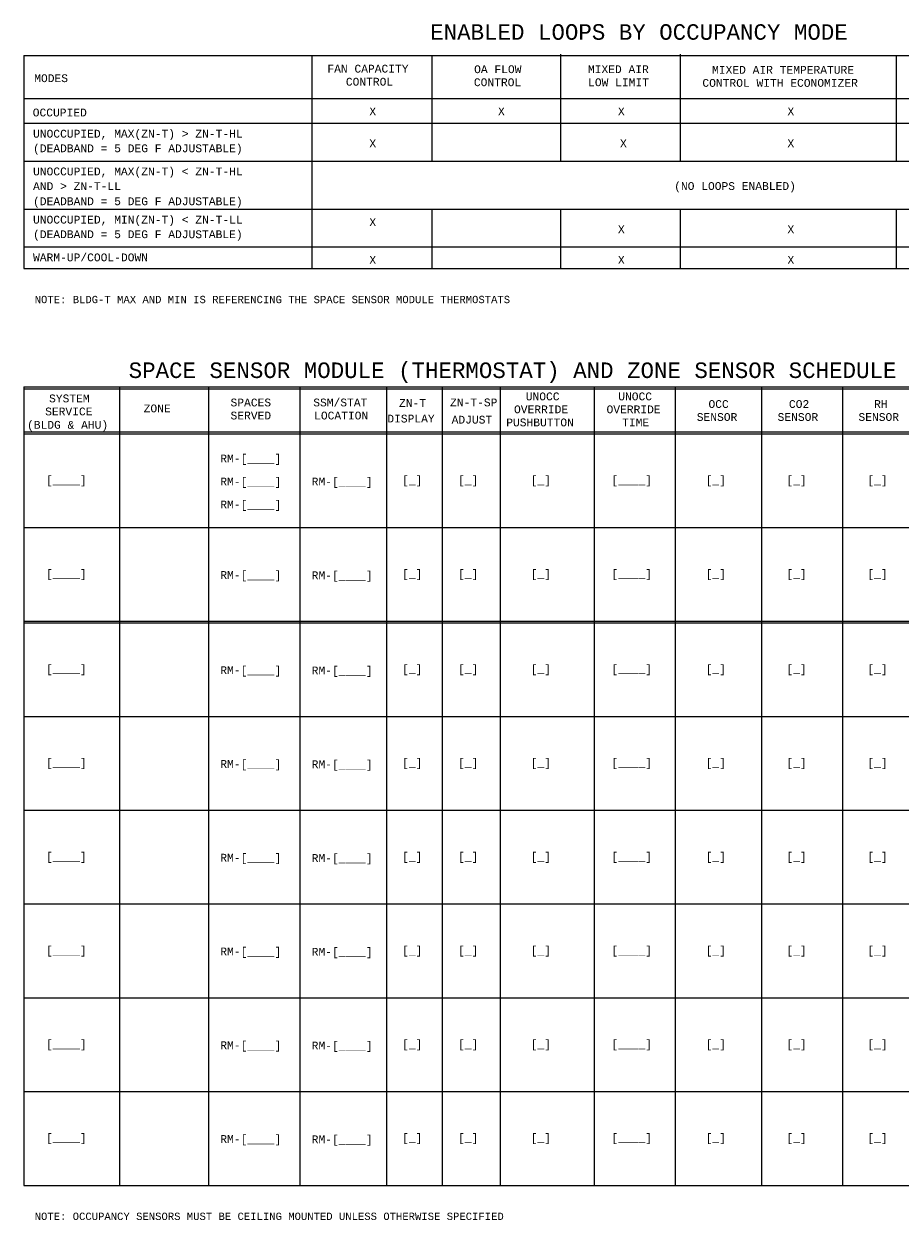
# Model space of a CAD drawing. Header units: inches. Extents: x 11 to 31.4, y 16.5 to 31.8.
# Tile 1 of 2: x 11 to 22.2, y 16.5 to 31.8. Entities that reach past the tile are written whole.
import ezdxf
from ezdxf.enums import TextEntityAlignment as Align

# ---------------------------------------------------------------- set-up
doc = ezdxf.new("R2010")
doc.units = ezdxf.units.IN
doc.header["$MEASUREMENT"] = 0
doc.layers.add('M-ANNO-TEXT', color=2, linetype='Continuous', lineweight=30)
doc.layers.add('M-DIAG-GRPH', color=6, linetype='Continuous', lineweight=13)
doc.styles.add('CONTROLTXT', font='monotxt.shx')

msp = doc.modelspace()

# ---------------------------------------------------------------- linework, layer by layer
at = {"layer": 'M-DIAG-GRPH'}
for p, q in [((11.021, 31.425), (28.552, 31.425)), ((11.021, 31.425), (11.021, 28.698)), ((14.706, 31.425), (14.706, 28.698)), ((16.241, 31.425), (16.241, 30.073)), ((17.888, 31.442), (17.888, 30.073)), ((19.423, 31.442), (19.423, 30.073)), ((22.188, 31.425), (22.188, 30.073)), ((11.021, 30.874), (28.552, 30.874)), ((13.383, 30.874), (14.492, 30.874)), ((11.021, 30.557), (28.552, 30.557)), ((11.021, 30.073), (28.552, 30.073)), ((11.021, 29.457), (28.552, 29.457)), ((16.241, 29.457), (16.241, 28.698)), ((17.888, 29.457), (17.888, 28.698)), ((19.423, 29.457), (19.423, 28.698)), ((22.188, 29.457), (22.188, 28.698)), ((11.021, 28.974), (28.552, 28.974)), ((11.021, 28.698), (28.552, 28.698)), ((11.021, 27.185), (25.366, 27.185)), ((11.021, 27.185), (11.021, 16.965)), ((11.021, 27.16), (25.366, 27.16)), ((12.243, 27.185), (12.243, 16.965)), ((13.383, 27.185), (13.383, 16.965)), ((14.554, 27.185), (14.554, 16.965)), ((15.662, 27.185), (15.662, 16.965)), ((16.377, 27.185), (16.377, 16.965)), ((17.116, 27.185), (17.116, 16.965)), ((18.321, 27.185), (18.321, 16.965)), ((19.356, 27.185), (19.356, 16.965)), ((20.464, 27.185), (20.464, 16.965)), ((21.499, 27.185), (21.499, 16.965)), ((11.021, 26.609), (25.366, 26.609)), ((11.021, 26.584), (22.189, 26.584)), ((13.383, 26.609), (14.492, 26.609)), ((21.499, 26.584), (25.366, 26.584)), ((11.021, 25.384), (25.366, 25.384)), ((13.383, 25.384), (14.492, 25.384)), ((11.021, 24.184), (25.366, 24.184)), ((11.021, 24.166), (25.366, 24.166)), ((11.021, 22.966), (25.366, 22.966)), ((11.021, 21.766), (25.366, 21.766)), ((11.021, 20.566), (25.366, 20.566)), ((11.021, 19.366), (25.366, 19.366)), ((11.021, 18.166), (25.366, 18.166)), ((11.021, 16.965), (25.366, 16.965))]:
    msp.add_line(p, q, dxfattribs=at)

# ---------------------------------------------------------------- texts
at = {"layer": 'M-ANNO-TEXT', "style": 'CONTROLTXT'}
for s, height, p in [('ENABLED LOOPS BY OCCUPANCY MODE', 0.19922, (16.222, 31.626)), ('FAN CAPACITY', 0.1, (14.906, 31.206)), ('OA FLOW', 0.1, (16.784, 31.199)), ('MIXED AIR', 0.1, (18.241, 31.199)), ('MIXED AIR TEMPERATURE', 0.1, (19.83, 31.191)), ('MODES', 0.1, (11.153, 31.084)), ('CONTROL', 0.1, (15.142, 31.039)), ('CONTROL', 0.1, (16.781, 31.032)), ('LOW LIMIT', 0.1, (18.243, 31.032)), ('CONTROL WITH ECONOMIZER', 0.1, (19.706, 31.024)), ('OCCUPIED', 0.1, (11.134, 30.645)), ('X', 0.1, (15.443, 30.659)), ('X', 0.1, (17.09, 30.659)), ('X', 0.1, (18.625, 30.659)), ('X', 0.1, (20.795, 30.659)), ('UNOCCUPIED, MAX(ZN-T) > ZN-T-HL', 0.1, (11.138, 30.374)), ('X', 0.1, (15.443, 30.25)), ('X', 0.1, (18.652, 30.25)), ('X', 0.1, (20.795, 30.25)), ('(DEADBAND = 5 DEG F ADJUSTABLE)', 0.1, (11.138, 30.187)), ('UNOCCUPIED, MAX(ZN-T) < ZN-T-HL', 0.1, (11.138, 29.891)), ('AND > ZN-T-LL', 0.1, (11.138, 29.703)), ('(NO LOOPS ENABLED)', 0.1, (19.345, 29.704)), ('(DEADBAND = 5 DEG F ADJUSTABLE)', 0.1, (11.138, 29.509)), ('UNOCCUPIED, MIN(ZN-T) < ZN-T-LL', 0.1, (11.138, 29.274)), ('X', 0.1, (15.443, 29.242)), ('X', 0.1, (18.625, 29.15)), ('X', 0.1, (20.795, 29.15)), ('(DEADBAND = 5 DEG F ADJUSTABLE)', 0.1, (11.138, 29.087)), ('WARM-UP/COOL-DOWN', 0.1, (11.138, 28.791)), ('X', 0.1, (15.443, 28.759)), ('X', 0.1, (18.625, 28.759)), ('X', 0.1, (20.795, 28.759)), ('NOTE: BLDG-T MAX AND MIN IS REFERENCING THE SPACE SENSOR MODULE THERMOSTATS', 0.09375, (11.159, 28.255)), ('SPACE SENSOR MODULE (THERMOSTAT) AND ZONE SENSOR SCHEDULE', 0.19922, (12.362, 27.297)), ('UNOCC', 0.1, (17.445, 27.012)), ('UNOCC', 0.1, (18.629, 27.012)), ('SYSTEM', 0.1, (11.343, 26.986)), ('ZONE', 0.1, (12.554, 26.858)), ('SPACES', 0.1, (13.666, 26.934)), ('SSM/STAT', 0.1, (14.725, 26.934)), ('ZN-T', 0.1, (15.823, 26.928)), ('OVERRIDE', 0.1, (17.295, 26.846)), ('OVERRIDE', 0.1, (18.479, 26.846)), ('OCC', 0.1, (19.784, 26.914)), ('CO2', 0.1, (20.814, 26.914)), ('RH', 0.1, (21.904, 26.914)), ('SERVICE', 0.1, (11.293, 26.819)), ('SERVED', 0.1, (13.666, 26.767)), ('LOCATION', 0.1, (14.736, 26.767)), ('DISPLAY', 0.1, (15.673, 26.728)), ('SENSOR', 0.1, (19.634, 26.748)), ('SENSOR', 0.1, (20.669, 26.748)), ('SENSOR', 0.1, (21.704, 26.748)), ('(BLDG & AHU)', 0.1, (11.061, 26.648)), ('PUSHBUTTON', 0.1, (17.195, 26.679)), ('TIME', 0.1, (18.679, 26.679)), ('RM-[____]', 0.1, (13.535, 26.217)), ('RM-[____]', 0.1, (13.535, 25.922)), ('RM-[____]', 0.1, (14.705, 25.922)), ('RM-[____]', 0.1, (13.535, 25.628)), ('RM-[____]', 0.1, (13.535, 24.726)), ('RM-[____]', 0.1, (14.705, 24.722)), ('RM-[____]', 0.1, (13.535, 23.508)), ('RM-[____]', 0.1, (14.705, 23.504)), ('RM-[____]', 0.1, (13.535, 22.308)), ('RM-[____]', 0.1, (14.705, 22.304)), ('RM-[____]', 0.1, (13.535, 21.108)), ('RM-[____]', 0.1, (14.705, 21.104)), ('RM-[____]', 0.1, (13.535, 19.908)), ('RM-[____]', 0.1, (14.705, 19.904)), ('RM-[____]', 0.1, (13.535, 18.708)), ('RM-[____]', 0.1, (14.705, 18.704)), ('RM-[____]', 0.1, (13.535, 17.508)), ('RM-[____]', 0.1, (14.705, 17.504)), ('NOTE: OCCUPANCY SENSORS MUST BE CEILING MOUNTED UNLESS OTHERWISE SPECIFIED', 0.09375, (11.159, 16.522))]:
    msp.add_text(s, height=height, dxfattribs=at).set_placement(p)
for s, p in [('ZN-T-SP', (16.779, 26.985)), ('ADJUST', (16.756, 26.764)), ('[____]', (11.564, 25.992)), ('[_]', (15.992, 25.992)), ('[_]', (16.707, 25.992)), ('[_]', (17.638, 25.992)), ('[____]', (18.802, 25.992)), ('[_]', (19.877, 25.992)), ('[_]', (20.912, 25.992)), ('[_]', (21.947, 25.992)), ('[____]', (11.564, 24.792)), ('[_]', (15.992, 24.792)), ('[_]', (16.707, 24.792)), ('[_]', (17.638, 24.792)), ('[____]', (18.802, 24.792)), ('[_]', (19.877, 24.792)), ('[_]', (20.912, 24.792)), ('[_]', (21.947, 24.792)), ('[____]', (11.564, 23.575)), ('[_]', (15.992, 23.575)), ('[_]', (16.707, 23.575)), ('[_]', (17.638, 23.575)), ('[____]', (18.802, 23.575)), ('[_]', (19.877, 23.575)), ('[_]', (20.912, 23.575)), ('[_]', (21.947, 23.575)), ('[____]', (11.564, 22.374)), ('[_]', (15.992, 22.374)), ('[_]', (16.707, 22.374)), ('[_]', (17.638, 22.374)), ('[____]', (18.802, 22.374)), ('[_]', (19.877, 22.374)), ('[_]', (20.912, 22.374)), ('[_]', (21.947, 22.374)), ('[____]', (11.564, 21.174)), ('[_]', (15.992, 21.174)), ('[_]', (16.707, 21.174)), ('[_]', (17.638, 21.174)), ('[____]', (18.802, 21.174)), ('[_]', (19.877, 21.174)), ('[_]', (20.912, 21.174)), ('[_]', (21.947, 21.174)), ('[____]', (11.564, 19.974)), ('[_]', (15.992, 19.974)), ('[_]', (16.707, 19.974)), ('[_]', (17.638, 19.974)), ('[____]', (18.802, 19.974)), ('[_]', (19.877, 19.974)), ('[_]', (20.912, 19.974)), ('[_]', (21.947, 19.974)), ('[____]', (11.564, 18.774)), ('[_]', (15.992, 18.774)), ('[_]', (16.707, 18.774)), ('[_]', (17.638, 18.774)), ('[____]', (18.802, 18.774)), ('[_]', (19.877, 18.774)), ('[_]', (20.912, 18.774)), ('[_]', (21.947, 18.774)), ('[____]', (11.564, 17.574)), ('[_]', (15.992, 17.574)), ('[_]', (16.707, 17.574)), ('[_]', (17.638, 17.574)), ('[____]', (18.802, 17.574)), ('[_]', (19.877, 17.574)), ('[_]', (20.912, 17.574)), ('[_]', (21.947, 17.574))]:
    msp.add_text(s, height=0.1, dxfattribs=at).set_placement(p, align=Align.MIDDLE_CENTER)

doc.saveas('drawing.dxf')
